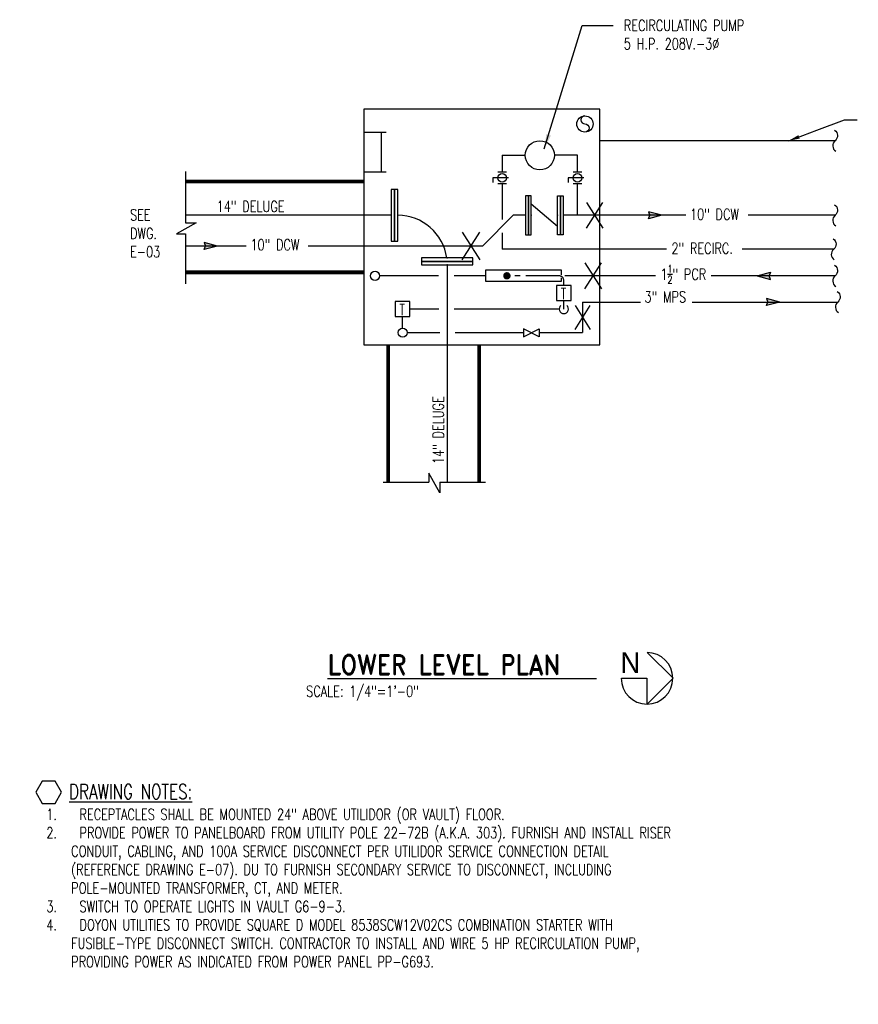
# Model space of a CAD drawing. Header units: inches. Extents: x 422 to 5092, y -346 to 887.
# Tile 10 of 12: x 2938 to 3279, y -346 to 55. Entities that reach past the tile are written whole.
import ezdxf
from ezdxf import colors
from ezdxf.entities.mleader import LeaderData, LeaderLine
from ezdxf.enums import TextEntityAlignment as Align
from ezdxf.math import Vec2, Vec3

# ---------------------------------------------------------------- set-up
doc = ezdxf.new("R2010")
doc.units = ezdxf.units.IN
doc.header["$LTSCALE"] = 48
doc.header["$MEASUREMENT"] = 0
doc.linetypes.add('DOY01.233700-H6-3-3 Vlt (After 95% submttl)$0$HWSS', pattern=[0.515625, 0.28125, -0.046875, 0.046875, -0.046875, 0.046875, -0.046875])
for name, color, linetype in [('DOY01.233700-E-H6-3-3 Vlt (After 95% submttl)$0$E-POWER-IDEN @ 48', 71, 'Continuous'), ('DOY01.233700-E-H6-3-3 Vlt (After 95% submttl)$0$E-POWR-IDEN @ 48', 71, 'Continuous'), ('DOY01.233700-E-H6-3-3 Vlt (After 95% submttl)$0$GENERAL NOTES @ 48', 41, 'Continuous'), ('DOY01.233700-H6-3-3 Vlt (After 95% submttl)$0$EXST-BLDG', 253, 'Continuous'), ('DOY01.233700-H6-3-3 Vlt (After 95% submttl)$0$EXST-PIPE', 253, 'Continuous'), ('DOY01.233700-H6-3-3 Vlt (After 95% submttl)$0$EXST-UTLD', 253, 'Continuous'), ('DOY01.233700-H6-3-3 Vlt (After 95% submttl)$0$MU-DCW-PIPE', 253, 'Continuous'), ('DOY01.233700-H6-3-3 Vlt (After 95% submttl)$0$MU-DELGE-PIPE', 253, 'Continuous'), ('DOY01.233700-H6-3-3 Vlt (After 95% submttl)$0$MU-DELGE-TEXT', 253, 'Continuous'), ('DOY01.233700-H6-3-3 Vlt (After 95% submttl)$0$MU-DELGE-VALV', 253, 'Continuous'), ('DOY01.233700-H6-3-3 Vlt (After 95% submttl)$0$MU-NEW-TEXT-DUCT BANK', 151, 'Continuous'), ('DOY01.233700-H6-3-3 Vlt (After 95% submttl)$0$MU-PCR-PIPE', 253, 'Continuous'), ('DOY01.233700-H6-3-3 Vlt (After 95% submttl)$0$MU-PCR-VALV', 253, 'Continuous'), ('DOY01.233700-H6-3-3 Vlt (After 95% submttl)$0$MU-STEM-PIPE', 253, 'Continuous'), ('DOY01.233700-H6-3-3 Vlt (After 95% submttl)$0$MU-STEM-VALV', 253, 'Continuous'), ('DOY01.233700-H6-3-3 Vlt (After 95% submttl)$0$MU-TRACE-PIPE', 253, 'DOY01.233700-H6-3-3 Vlt (After 95% submttl)$0$HWSS'), ('DOY01.233700-H6-3-3 Vlt (After 95% submttl)$0$MU-TRACE-VALV', 253, 'Continuous'), ('DOY01.233700-H6-3-3 Vlt (After 95% submttl)$0$new-vault', 253, 'Continuous'), ('DOY01.233700-H6-3-3 Vlt (After 95% submttl)$0$TITLES', 111, 'Continuous')]:
    doc.layers.add(name, color=color, linetype=linetype)
doc.styles.add('DOY01.233700-E-H6-3-3 Vlt (After 95% submttl)$0$Note', font='romans.shx', dxfattribs={"width": 0.85})
doc.styles.add('DOY01.233700-E-H6-3-3 Vlt (After 95% submttl)$0$RomanS', font='romans.shx', dxfattribs={"width": 0.75})
doc.styles.add('DOY01.233700-H6-3-3 Vlt (After 95% submttl)$0$AU145S00', font='19', dxfattribs={"height": 12})
doc.styles.add('DOY01.233700-H6-3-3 Vlt (After 95% submttl)$0$ROMAND', font='romand.shx', dxfattribs={"width": 0.9})
doc.styles.add('DOY01.233700-H6-3-3 Vlt (After 95% submttl)$0$RomanS', font='romans.shx', dxfattribs={"width": 0.75})
doc.dimstyles.new('DOY01.233700-E-H6-3-3 Vlt (After 95% submttl)$0$FH_Arrow_Leader', dxfattribs={"dimscale": 96, "dimtxt": 0.09375, "dimasz": 0.125, "dimexe": 0.0625, "dimexo": 0.0625, "dimgap": 0.09, "dimtad": 0, "dimtih": 1, "dimtoh": 1, "dimdec": 4, "dimzin": 0, "dimdsep": 46, "dimlunit": 4, "dimtxsty": 'DOY01.233700-E-H6-3-3 Vlt (After 95% submttl)$0$RomanS', "dimcen": 0.09, "dimadec": 0, "dimazin": 0, "dimtfac": 1, "dimtdec": 4, "dimtofl": 0, "dimtmove": 0, "dimatfit": 3, "dimfxl": 1, "dimtolj": 1, "dimtzin": 0, "dimarcsym": 0})
doc.dimstyles.new('DOY01.233700-H6-3-3 Vlt (After 95% submttl)$0$Standard', dxfattribs={"dimtxt": 0.09375, "dimasz": 0.09375, "dimexe": 0.0625, "dimexo": 0.0625, "dimgap": 0.03125, "dimtad": 1, "dimdec": 8, "dimzin": 0, "dimdsep": 46, "dimlunit": 4, "dimtxsty": 'DOY01.233700-H6-3-3 Vlt (After 95% submttl)$0$RomanS', "dimcen": 0.09, "dimclrd": 254, "dimclre": 254, "dimclrt": 256, "dimadec": 0, "dimazin": 0, "dimtfac": 1, "dimtdec": 8, "dimtofl": 0, "dimtmove": 0, "dimatfit": 3, "dimfxl": 1, "dimtolj": 1, "dimtzin": 0, "dimlwd": -1, "dimlwe": -1, "dimarcsym": 0})

# ---------------------------------------------------------------- blocks, each defined once
blk = doc.blocks.new('DOY01.233700-E-H6-3-3 Vlt (After 95% submttl)$0$ELL')
blk.add_ellipse((0, 0), major_axis=(-1.005, 0), ratio=0.397545)
blk = doc.blocks.new('DOY01.233700-H6-3-3 Vlt (After 95% submttl)$0$14blndflg')
blk.add_lwpolyline([(1.375, 10.5), (0, 10.5), (0, -10.5), (1.375, -10.5)], close=True)
at = {"color": 252}
for p in [(0, 0), (1.375, 0)]:
    blk.add_point(p, dxfattribs=at)
blk = doc.blocks.new('DOY01.233700-H6-3-3 Vlt (After 95% submttl)$0$FLOWAR')
for p, q in [((0, 0), (5.41, 1.44, 35.76)), ((0, 0), (5.41, -1.44, 35.76)), ((5.41, 1.44, 35.76), (4.88, -0.03, 35.76)), ((5.41, -1.44, 35.76), (4.88, 0.03, 35.76))]:
    blk.add_line(p, q)
for points in [[(0, 0), (5.41, 1.44), (4.89, 0), (5.41, 1.44)], [(0, 0), (5.41, -1.44), (4.89, 0), (5.41, -1.44)]]:
    blk.add_solid(points)
blk = doc.blocks.new('DOY01.233700-H6-3-3 Vlt (After 95% submttl)$0$10blndflg')
blk.add_lwpolyline([(0, -8), (1.1875, -8), (1.1875, 8), (0, 8)], close=True)
at = {"color": 252}
blk.add_point((0, 0), dxfattribs=at)
blk = doc.blocks.new('DOY01.233700-E-H6-3-3 Vlt (After 95% submttl)$0$Anno_Hexagon')
at = {"color": 0, "linetype": 'ByBlock', "lineweight": -2}
blk.add_lwpolyline([(1.167, 0), (0.583, 1.01), (-0.583, 1.01), (-1.167, 0), (-0.583, -1.01), (0.583, -1.01)], close=True, dxfattribs=at)
at = {"color": 0, "linetype": 'ByBlock', "lineweight": -2, "style": 'DOY01.233700-E-H6-3-3 Vlt (After 95% submttl)$0$Note', "width": 0.85}
blk.add_attdef('ID', text='', height=1, dxfattribs=at).set_placement((0, 0), align=Align.MIDDLE)
blk = doc.blocks.new('DOY01.233700-H6-3-3 Vlt (After 95% submttl)')
at = {"color": 253}
for p, q in [((3136.20404422, -6.94625789), (3132.6983701, -6.94625789)), ((3166.89916274, -6.94625789), (3163.39348862, -6.94625789)), ((3137.0512753, -9.3299438), (3130.60466551, -9.3299438)), ((3130.60466551, -9.3299438), (3130.60466551, -11.11453719)), ((3136.20404422, -11.7136297), (3132.6983701, -11.7136297)), ((3167.74639381, -9.3299438), (3161.29978403, -9.3299438)), ((3161.29978403, -9.3299438), (3161.29978403, -11.11453719)), ((3166.89916274, -11.7136297), (3163.39348862, -11.7136297))]:
    blk.add_line(p, q, dxfattribs=at)
for centre in [(3134.45120716, -9.3299438), (3165.14632568, -9.3299438)]:
    blk.add_circle(centre, 1.75283706, dxfattribs=at)
at = {"layer": 'DOY01.233700-H6-3-3 Vlt (After 95% submttl)$0$EXST-BLDG'}
blk.add_lwpolyline([(3005.47157138, -6.74790305), (3005.47157138, -27.5853991), (3009.86516066, -27.5853991), (3001.79619379, -32.12664215), (3005.47157138, -32.12664215), (3005.47157138, -52.42966456)], dxfattribs=at)
at = {"layer": 'DOY01.233700-H6-3-3 Vlt (After 95% submttl)$0$EXST-PIPE'}
for p, q in [((3089.18546813, -24.54794495), (3005.49031568, -24.54794495)), ((3112.06046813, -44.67294495), (3112.06046813, -133.15324069))]:
    blk.add_line(p, q, dxfattribs=at)
blk.add_arc((3091.93546813, -44.67294495), 20.125, 7.8538087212, 90, dxfattribs=at)
at = {"layer": 'DOY01.233700-H6-3-3 Vlt (After 95% submttl)$0$EXST-UTLD'}
for p, q in [((3078.14476703, -10.35034739), (3005.49031568, -10.35034739)), ((3078.14476703, -10.55034739), (3005.49031568, -10.55034739)), ((3078.14476703, -10.75034739), (3005.49031568, -10.75034739)), ((3078.14476703, -10.95034739), (3005.49031568, -10.95034739)), ((3078.14476703, -11.15034739), (3005.49031568, -11.15034739)), ((3078.14476703, -11.35034739), (3005.49031568, -11.35034739)), ((3078.14476703, -47.35034739), (3005.49031568, -47.35034739)), ((3078.14476703, -47.55034739), (3005.49031568, -47.55034739)), ((3078.14476703, -47.75034739), (3005.49031568, -47.75034739)), ((3078.14476703, -47.95034739), (3005.49031568, -47.95034739)), ((3078.14476703, -48.15034739), (3005.49031568, -48.15034739)), ((3078.14476703, -48.35034739), (3005.49031568, -48.35034739)), ((3087.49005889, -77.35034739), (3087.49005889, -133.15324069)), ((3087.69005889, -77.35034739), (3087.69005889, -133.15324069)), ((3087.89005889, -77.35034739), (3087.89005889, -133.15324069)), ((3088.09005889, -77.35034739), (3088.09005889, -133.15324069)), ((3088.29005889, -77.35034739), (3088.29005889, -133.15324069)), ((3088.49005889, -77.35034739), (3088.49005889, -133.15324069)), ((3124.49005889, -77.35034739), (3124.49005889, -133.15324069)), ((3124.69005889, -77.35034739), (3124.69005889, -133.15324069)), ((3124.89005889, -77.35034739), (3124.89005889, -133.15324069)), ((3125.09005889, -77.35034739), (3125.09005889, -133.15324069)), ((3125.29005889, -77.35034739), (3125.29005889, -133.15324069)), ((3125.49005889, -77.35034739), (3125.49005889, -133.15324069))]:
    blk.add_line(p, q, dxfattribs=at)
for points in [[(3109.080792, -133.15324069), (3109.080792, -137.54682997), (3104.53954895, -129.4778631), (3104.53954895, -133.15324069)], [(3086.00564015, -133.15324069), (3104.53954895, -133.15324069)], [(3109.080792, -133.15324069), (3127.61470079, -133.15324069)]]:
    blk.add_lwpolyline(points, dxfattribs=at)
at = {"layer": 'DOY01.233700-H6-3-3 Vlt (After 95% submttl)$0$MU-DCW-PIPE'}
for p, q in [((3134.45120716, -0.09632891), (3143.87542656, -0.09632891)), ((3134.45120716, -0.09632891), (3134.45120716, -6.94625789)), ((3165.14632568, -0.09632891), (3155.72210627, -0.09632891)), ((3165.14632568, -6.94625789), (3165.14632568, -0.09632891)), ((3134.45120716, -11.7136297), (3134.45120716, -26.18674833)), ((3165.14632568, -24.54794495), (3165.14632568, -11.7136297)), ((3134.45120716, -31.68508175), (3134.45120716, -38.37606995)), ((3201.34021096, -38.37606995), (3134.45120716, -38.37606995)), ((3269.4367319, -38.37606995), (3232.16025813, -38.37606995))]:
    blk.add_line(p, q, dxfattribs=at)
blk.add_lwpolyline([(3269.22472746, -34.06878422, -0.5), (3269.4367319, -38.37606995, 0.5), (3269.64873635, -42.68335568)], format="xyb", dxfattribs=at)
blk.add_circle((3149.79876642, -0.09632891), 5.92333985, dxfattribs=at)
at = {"layer": 'DOY01.233700-H6-3-3 Vlt (After 95% submttl)$0$MU-DELGE-PIPE'}
for p, q in [((3270.03055792, 5.83617891), (3174.14476703, 5.83617891)), ((3138.94205539, -24.54794495), (3126.42234666, -37.06765368)), ((3143.94053819, -24.54794495), (3138.94205539, -24.54794495)), ((3209.2321352, -24.54794495), (3159.31553819, -24.54794495)), ((3270.03055792, -24.54794495), (3234.65244255, -24.54794495)), ((3030.16721824, -37.06765368), (3005.47157138, -37.06765368)), ((3126.42234666, -37.06765368), (3055.43290004, -37.06765368))]:
    blk.add_line(p, q, dxfattribs=at)
for points in [[(3269.81855347, 10.14346464, -0.5), (3270.03055792, 5.83617891, 0.5), (3270.24256236, 1.52889318)], [(3269.81855347, -20.24065922, -0.5), (3270.03055792, -24.54794495, 0.5), (3270.24256236, -28.85523068)]]:
    blk.add_lwpolyline(points, format="xyb", dxfattribs=at)
at = {"layer": 'DOY01.233700-H6-3-3 Vlt (After 95% submttl)$0$MU-DELGE-VALV'}
blk.add_line((3146.31553819, -19.89707421), (3156.94053819, -28.99547187), dxfattribs=at)
for points in [[(3168.8227427, -19.38476091), (3175.39268997, -29.711129)], [(3168.8227427, -29.711129), (3175.39268997, -19.38476091)], [(3118.17996325, -31.40460109), (3125.38597344, -42.73070627)], [(3118.17996325, -42.73070627), (3125.38597344, -31.40460109)]]:
    blk.add_lwpolyline(points, dxfattribs=at)
at = {"layer": 'DOY01.233700-H6-3-3 Vlt (After 95% submttl)$0$MU-PCR-PIPE'}
for p, q in [((3108.48877192, -49.1768512), (3084.55597821, -49.1768512)), ((3127.65334583, -49.1768512), (3114.95196933, -49.1768512)), ((3270.03055792, -49.1768512), (3159.9524138, -49.1768512))]:
    blk.add_line(p, q, dxfattribs=at)
for points in [[(3158.65334583, -48.824852), (3158.65334583, -46.9268512), (3127.65334583, -46.9268512), (3127.65334583, -51.4268512), (3154.14532842, -51.4268512)], [(3154.14532842, -51.4268512), (3158.65334583, -51.4268512), (3158.65334583, -50.03866044)]]:
    blk.add_lwpolyline(points, dxfattribs=at)
blk.add_lwpolyline([(3269.81855347, -44.86956547, -0.5), (3270.03055792, -49.1768512, 0.5), (3270.24256236, -53.48413693)], format="xyb", dxfattribs=at)
at = {"layer": 'DOY01.233700-H6-3-3 Vlt (After 95% submttl)$0$MU-PCR-VALV'}
for points in [[(3168.09870901, -43.86176601), (3174.86194448, -54.4919364)], [(3168.09870901, -54.4919364), (3174.86194448, -43.86176601)]]:
    blk.add_lwpolyline(points, dxfattribs=at)
blk.add_circle((3082.68097821, -49.1768512), 1.875, dxfattribs=at)
at = {"layer": 'DOY01.233700-H6-3-3 Vlt (After 95% submttl)$0$MU-STEM-PIPE'}
for p, q in [((3167.21948429, -59.8643512), (3271.11783463, -59.8643512)), ((3167.21948429, -59.8643512), (3167.21948429, -72.32910401)), ((3095.78724102, -72.32910401), (3109.06406451, -72.32910401)), ((3115.34949178, -72.32910401), (3143.0851476, -72.32910401)), ((3146.18645281, -72.32910401), (3146.40915698, -72.32910401)), ((3149.51046219, -72.32910401), (3167.21948429, -72.32910401))]:
    blk.add_line(p, q, dxfattribs=at)
blk.add_lwpolyline([(3270.90583018, -55.55706547, -0.5), (3271.11783463, -59.8643512, 0.5), (3271.32983907, -64.17163693)], format="xyb", dxfattribs=at)
at = {"layer": 'DOY01.233700-H6-3-3 Vlt (After 95% submttl)$0$MU-STEM-VALV'}
for p, q in [((3108.60046986, -62.69907786), (3096.89579784, -62.69907786)), ((3157.68333015, -62.69907786), (3114.90684577, -62.69907786)), ((3093.91224102, -70.45410401), (3093.91224102, -65.73958105))]:
    blk.add_line(p, q, dxfattribs=at)
for points in [[(3156.51782697, -53.16079871), (3156.51782697, -59.24180508), (3162.59883333, -59.24180508), (3162.59883333, -53.16079871)], [(3090.81479147, -59.65857468), (3090.81479147, -65.73958105), (3096.89579784, -65.73958105), (3096.89579784, -59.65857468)], [(3143.0851476, -70.73882807), (3143.0851476, -74.03357739), (3149.51046219, -70.73882807), (3149.51046219, -74.03357739)]]:
    blk.add_lwpolyline(points, close=True, dxfattribs=at)
blk.add_lwpolyline([(3258.78130088, -59.8643512, 0, 0, 1), (3258.78130088, -64.81697963, 0, 0, 0), (3247.47290568, -64.81697963, 2, 0, 0), (3242.51754609, -64.81697963, 0, 0, 0)], format="xyseb", dxfattribs=at)
for points in [[(3164.13444541, -61.29381463), (3170.30452317, -70.99168457)], [(3164.13444541, -70.99168457), (3170.30452317, -61.29381463)]]:
    blk.add_lwpolyline(points, dxfattribs=at)
blk.add_circle((3093.91224102, -72.32910401), 1.875, dxfattribs=at)
at = {"layer": 'DOY01.233700-H6-3-3 Vlt (After 95% submttl)$0$MU-TRACE-PIPE'}
for p, q in [((3157.55833015, -49.1768512), (3136.37482595, -49.1768512)), ((3159.55833015, -53.16079871), (3159.55833015, -51.1768512)), ((3159.55833015, -62.69907786), (3159.55833015, -59.24180508))]:
    blk.add_line(p, q, dxfattribs=at)
at = {"layer": 'DOY01.233700-H6-3-3 Vlt (After 95% submttl)$0$MU-TRACE-PIPE', "const_width": 1.5}
blk.add_lwpolyline([(3137.09927032, -48.98273692, 1), (3135.65038158, -49.37096549, 1)], format="xyb", close=True, dxfattribs=at)
at = {"layer": 'DOY01.233700-H6-3-3 Vlt (After 95% submttl)$0$MU-TRACE-PIPE'}
blk.add_arc((3157.55833015, -51.1768512), 2, 0, 90, dxfattribs=at)
at = {"layer": 'DOY01.233700-H6-3-3 Vlt (After 95% submttl)$0$MU-TRACE-VALV'}
blk.add_arc((3159.55833015, -62.69907786), 1.875, 129.6251003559, 50.3748996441, dxfattribs=at)
at = {"layer": 'DOY01.233700-H6-3-3 Vlt (After 95% submttl)$0$new-vault'}
blk.add_line((3085.14476703, 9.1952903), (3085.14476703, -6.8047097), dxfattribs=at)
blk.add_lwpolyline([(3078.14476703, 18.64965261), (3078.14476703, -77.35034739), (3174.14476703, -77.35034739), (3174.14476703, 18.64965261)], close=True, dxfattribs=at)
blk.add_lwpolyline([(3168.14476703, 15.96215261, 1), (3168.14476703, 12.64965261, -1), (3168.14476703, 9.33715261, -1)], format="xyb", dxfattribs=at)
for points in [[(3087.14476703, 9.1952903), (3078.14476703, 9.1952903)], [(3078.14476703, -6.8047097), (3087.14476703, -6.8047097)]]:
    blk.add_lwpolyline(points, dxfattribs=at)
blk.add_circle((3168.14476703, 12.64965261), 3.3125, dxfattribs=at)
at = {"layer": 'DOY01.233700-H6-3-3 Vlt (After 95% submttl)$0$TITLES'}
for p, q in [((3193.41861953, -202.5891321), (3204.01537898, -213.01890527)), ((3193.41861953, -223.56838781), (3204.01537898, -213.01890527)), ((3193.41861953, -223.56838781), (3193.41861953, -213.07875995))]:
    blk.add_line(p, q, dxfattribs=at)
at = {"layer": 'DOY01.233700-H6-3-3 Vlt (After 95% submttl)$0$TITLES', "const_width": 0.6125}
blk.add_lwpolyline([(3182.92899167, -213.07875995), (3193.41861953, -213.07875995)], dxfattribs=at)
at = {"layer": 'DOY01.233700-H6-3-3 Vlt (After 95% submttl)$0$TITLES'}
blk.add_arc((3193.41861953, -213.07875995), 10.48962785, 180, 90, dxfattribs=at)
at = {"layer": 'DOY01.233700-H6-3-3 Vlt (After 95% submttl)$0$EXST-PIPE'}
for p in [(3089.18546813, -24.54794495), (3090.56046813, -24.54794495)]:
    blk.add_blockref('DOY01.233700-H6-3-3 Vlt (After 95% submttl)$0$14blndflg', p, dxfattribs=at)
at = {"layer": 'DOY01.233700-H6-3-3 Vlt (After 95% submttl)$0$EXST-PIPE', "rotation": 270}
for p in [(3112.06046813, -41.92294495), (3112.06046813, -43.29794495)]:
    blk.add_blockref('DOY01.233700-H6-3-3 Vlt (After 95% submttl)$0$14blndflg', p, dxfattribs=at)
at = {"layer": 'DOY01.233700-H6-3-3 Vlt (After 95% submttl)$0$MU-DELGE-VALV', "rotation": 180}
for name, p in [('DOY01.233700-H6-3-3 Vlt (After 95% submttl)$0$10blndflg', (3145.12803819, -24.54794495)), ('DOY01.233700-H6-3-3 Vlt (After 95% submttl)$0$10blndflg', (3146.31553819, -24.54794495)), ('DOY01.233700-H6-3-3 Vlt (After 95% submttl)$0$FLOWAR', (3199.443247, -24.54794495)), ('DOY01.233700-H6-3-3 Vlt (After 95% submttl)$0$FLOWAR', (3018.51264205, -37.06765368))]:
    blk.add_blockref(name, p, dxfattribs=at)
at = {"layer": 'DOY01.233700-H6-3-3 Vlt (After 95% submttl)$0$MU-DELGE-VALV', "xscale": -1, "rotation": 180}
for p in [(3156.94053819, -24.54794495), (3158.12803819, -24.54794495)]:
    blk.add_blockref('DOY01.233700-H6-3-3 Vlt (After 95% submttl)$0$10blndflg', p, dxfattribs=at)
at = {"layer": 'DOY01.233700-H6-3-3 Vlt (After 95% submttl)$0$MU-PCR-VALV'}
blk.add_blockref('DOY01.233700-H6-3-3 Vlt (After 95% submttl)$0$FLOWAR', (3238.33029705, -49.1768512), dxfattribs=at)
at = {"layer": 'DOY01.233700-H6-3-3 Vlt (After 95% submttl)$0$MU-STEM-VALV', "rotation": 180}
blk.add_blockref('DOY01.233700-H6-3-3 Vlt (After 95% submttl)$0$FLOWAR', (3247.5045347, -59.8643512), dxfattribs=at)
at = {"layer": 'DOY01.233700-H6-3-3 Vlt (After 95% submttl)$0$EXST-PIPE', "style": 'DOY01.233700-H6-3-3 Vlt (After 95% submttl)$0$RomanS', "width": 0.75}
blk.add_text('14" DELUGE', height=4.5, dxfattribs=at).set_placement((3018.20474606, -23.1579204))
blk.add_text('14" DELUGE', height=4.5, rotation=90, dxfattribs=at).set_placement((3110.67044357, -125.8563638))
at = {"layer": 'DOY01.233700-H6-3-3 Vlt (After 95% submttl)$0$MU-DCW-PIPE', "insert": (3203.37115441, -35.73505068), "char_height": 4.5, "width": 53.2308312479, "attachment_point": 1, "style": 'DOY01.233700-H6-3-3 Vlt (After 95% submttl)$0$RomanS'}
blk.add_mtext('\\A1;2" RECIRC.', dxfattribs=at)
at = {"layer": 'DOY01.233700-H6-3-3 Vlt (After 95% submttl)$0$MU-DELGE-TEXT', "char_height": 4.5, "width": 23.8880523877, "attachment_point": 1, "style": 'DOY01.233700-H6-3-3 Vlt (After 95% submttl)$0$RomanS'}
for insert in [(3210.92335927, -21.8818507), (3031.95433921, -34.26221152)]:
    blk.add_mtext('\\A1;10" DCW', dxfattribs=dict(at, insert=insert))
at = {"layer": 'DOY01.233700-H6-3-3 Vlt (After 95% submttl)$0$MU-STEM-VALV', "style": 'DOY01.233700-H6-3-3 Vlt (After 95% submttl)$0$RomanS', "width": 0.7}
for p in [(3158.3297643, -58.67197378), (3092.6267288, -65.16974975)]:
    blk.add_text('T', height=4.5, rotation=360, dxfattribs=at).set_placement(p)
at = {"layer": 'DOY01.233700-H6-3-3 Vlt (After 95% submttl)$0$TITLES', "style": 'DOY01.233700-H6-3-3 Vlt (After 95% submttl)$0$ROMAND', "width": 0.9}
blk.add_text('%%ULOWER LEVEL PLAN   ', height=8, dxfattribs=at).set_placement((3118.11450958, -211.53699052), align=Align.CENTER)
at = {"layer": 'DOY01.233700-H6-3-3 Vlt (After 95% submttl)$0$TITLES', "style": 'DOY01.233700-H6-3-3 Vlt (After 95% submttl)$0$AU145S00'}
blk.add_text('N', height=8.4, dxfattribs=at).set_placement((3182.56077644, -210.86937289))
at = {"layer": 'DOY01.233700-H6-3-3 Vlt (After 95% submttl)$0$TITLES', "style": 'DOY01.233700-H6-3-3 Vlt (After 95% submttl)$0$RomanS', "width": 0.75}
blk.add_text('SCALE: 1/4"=1\'-0"', height=4.5, dxfattribs=at).set_placement((3054.65545416, -220.62352344))
at = {"layer": 'DOY01.233700-H6-3-3 Vlt (After 95% submttl)$0$MU-NEW-TEXT-DUCT BANK'}
blk.add_leader([(3251.11721305, 5.83617891), (3262.60318718, 10.13027519), (3273.83074102, 14.36092352), (3278.99111345, 14.36092352)], dimstyle='DOY01.233700-H6-3-3 Vlt (After 95% submttl)$0$Standard', override={"dimscale": 48, "dimgap": 0.03125, "dimtad": 0, "dimclrd": 0}, dxfattribs=at)
for points, layer in [([(3196.99227454, -52.37825593), (3219.50309597, -52.37825593), (3219.50309597, -44.46575593), (3196.99227454, -44.46575593)], 'DOY01.233700-H6-3-3 Vlt (After 95% submttl)$0$MU-PCR-PIPE'), ([(3190.89844092, -61.43059778), (3211.72342401, -61.43059778), (3211.72342401, -55.25284933), (3190.89844092, -55.25284933)], 'DOY01.233700-H6-3-3 Vlt (After 95% submttl)$0$MU-STEM-PIPE')]:
    blk.add_wipeout(points).dxf.layer = layer
at = {"layer": 'DOY01.233700-H6-3-3 Vlt (After 95% submttl)$0$MU-PCR-PIPE', "insert": (3208.21540278, -44.74700593), "char_height": 4.5, "width": 36.3733839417, "attachment_point": 2, "style": 'DOY01.233700-H6-3-3 Vlt (After 95% submttl)$0$RomanS'}
blk.add_mtext('\\A1;1{\\H0.7x;\\S1/2;}" PCR', dxfattribs=at)
at = {"layer": 'DOY01.233700-H6-3-3 Vlt (After 95% submttl)$0$MU-STEM-PIPE', "insert": (3192.40639059, -55.53409933), "char_height": 4.5, "width": 56.0622492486, "attachment_point": 1, "style": 'DOY01.233700-H6-3-3 Vlt (After 95% submttl)$0$RomanS'}
blk.add_mtext('3" MPS', dxfattribs=at)
blk = doc.blocks.new('DOY01.233700-E-H6-3-3 Vlt (After 95% submttl)')
at = {"layer": 'DOY01.233700-E-H6-3-3 Vlt (After 95% submttl)$0$E-POWR-IDEN @ 48'}
ml = blk.add_multileader_mtext('Standard', dxfattribs=at)
ml.set_content('(3)#2, (1)#4G TO\\PUTILITY POLE 22-72B', color=256, style='DOY01.233700-E-H6-3-3 Vlt (After 95% submttl)$0$RomanS')
ml.set_leader_properties()
ml.set_arrow_properties(name='DOY01.233700-E-H6-3-3 Vlt (After 95% submttl)$0$ELL')
ml.build(insert=Vec2(0, 0))
ml.multileader.update_dxf_attribs({"dogleg_length": 0.125, "arrow_head_size": 4.5, "scale": 48})
ctx = ml.context
ctx.base_point, ctx.scale, ctx.char_height, ctx.arrow_head_size, ctx.landing_gap_size, ctx.plane_origin = Vec3(2817.82, -182.13), 48, 4.5, 4.5, 4.32, Vec3(-0.99, 9.53)
notes = []
notes.append((ctx, [(0, (1, 1, 0), (2795.32, -182.13), (1, 0), 22.51, [(0, [(2789.68, -161.63)], 0, [])])]))
ctx.mtext.insert, ctx.mtext.width = Vec3(2822.14, -179.43), 47.2949
for ctx, leaders in notes:
    for number, flags, end, landing, length, lines in leaders:
        leader = LeaderData()
        leader.index, (leader.has_last_leader_line, leader.has_dogleg_vector, leader.attachment_direction) = number, flags
        leader.last_leader_point, leader.dogleg_vector, leader.dogleg_length = Vec3(end), Vec3(landing), length
        for number, points, colour, breaks in lines:
            line = LeaderLine()
            line.index, line.vertices, line.color, line.breaks = number, Vec3.list(points), colors.encode_raw_color(colour), breaks
            leader.lines.append(line)
        ctx.leaders.append(leader)
blk.add_blockref('DOY01.233700-H6-3-3 Vlt (After 95% submttl)', (0, 0))
at = {"layer": 'DOY01.233700-E-H6-3-3 Vlt (After 95% submttl)$0$GENERAL NOTES @ 48', "xscale": 4.5, "yscale": 4.5, "zscale": 4.5}
blk.add_blockref('DOY01.233700-E-H6-3-3 Vlt (After 95% submttl)$0$Anno_Hexagon', (2949.81, -259.5), dxfattribs=at)
at = {"layer": 'DOY01.233700-E-H6-3-3 Vlt (After 95% submttl)$0$E-POWER-IDEN @ 48', "insert": (2982.91, -22.13), "char_height": 4.5, "width": 14.3816, "attachment_point": 1, "style": 'DOY01.233700-E-H6-3-3 Vlt (After 95% submttl)$0$RomanS'}
blk.add_mtext('SEE DWG.\\PE-03', dxfattribs=at)
at = {"layer": 'DOY01.233700-E-H6-3-3 Vlt (After 95% submttl)$0$E-POWR-IDEN @ 48', "insert": (3183.97, 55.04), "char_height": 4.5, "attachment_point": 1, "style": 'DOY01.233700-E-H6-3-3 Vlt (After 95% submttl)$0$RomanS'}
blk.add_mtext('\\A1;RECIRCULATING PUMP\\P5 H.P. 208V.-3%%C', dxfattribs=at)
at = {"layer": 'DOY01.233700-E-H6-3-3 Vlt (After 95% submttl)$0$GENERAL NOTES @ 48', "insert": (2948.84, -256.24), "char_height": 3.375, "width": 279.4226, "attachment_point": 1, "style": 'DOY01.233700-E-H6-3-3 Vlt (After 95% submttl)$0$RomanS'}
blk.add_mtext('\\A1;{\\H1.7778x;   \\LDRAWING NOTES:\\P\\pi-10.125,l10.125;\\H0.74999x;\\l1.^IRECEPTACLES SHALL BE MOUNTED 24" ABOVE UTILIDOR (OR VAULT) FLOOR.\\P2.^IPROVIDE POWER TO PANELBOARD FROM UTILITY POLE 22-72B (A.K.A. 303). FURNISH AND INSTALL RISER CONDUIT, CABLING, AND 100A SERVICE DISCONNECT PER UTILIDOR SERVICE CONNECTION DETAIL (REFERENCE DRAWING E-07). DU TO FURNISH SECONDARY SERVICE TO DISCONNECT, INCLUDING POLE-MOUNTED TRANSFORMER, CT, AND METER. \\P3.^ISWITCH TO OPERATE LIGHTS IN VAULT G6-9-3.\\P4.^IDOYON UTILITIES TO PROVIDE SQUARE D MODEL 8538SCW12V02CS COMBINATION STARTER WITH FUSIBLE-TYPE DISCONNECT SWITCH. CONTRACTOR TO INSTALL AND WIRE 5 HP RECIRCULATION PUMP, PROVIDING POWER AS INDICATED FROM POWER PANEL PP-G693.}', dxfattribs=at)
at = {"layer": 'DOY01.233700-E-H6-3-3 Vlt (After 95% submttl)$0$E-POWR-IDEN @ 48', "annotation_type": 0, "has_hookline": 1, "hookline_direction": 0, "text_width": 54.16}
blk.add_leader([(3151.6, 2.5), (3167.04, 52.79), (3179.65, 52.79)], dimstyle='DOY01.233700-E-H6-3-3 Vlt (After 95% submttl)$0$FH_Arrow_Leader', override={"dimscale": 48, "dimgap": 0.09, "dimtad": 0}, dxfattribs=at)

msp = doc.modelspace()

# ---------------------------------------------------------------- block references
msp.add_blockref('DOY01.233700-E-H6-3-3 Vlt (After 95% submttl)', (0, 0))

doc.saveas('drawing.dxf')
